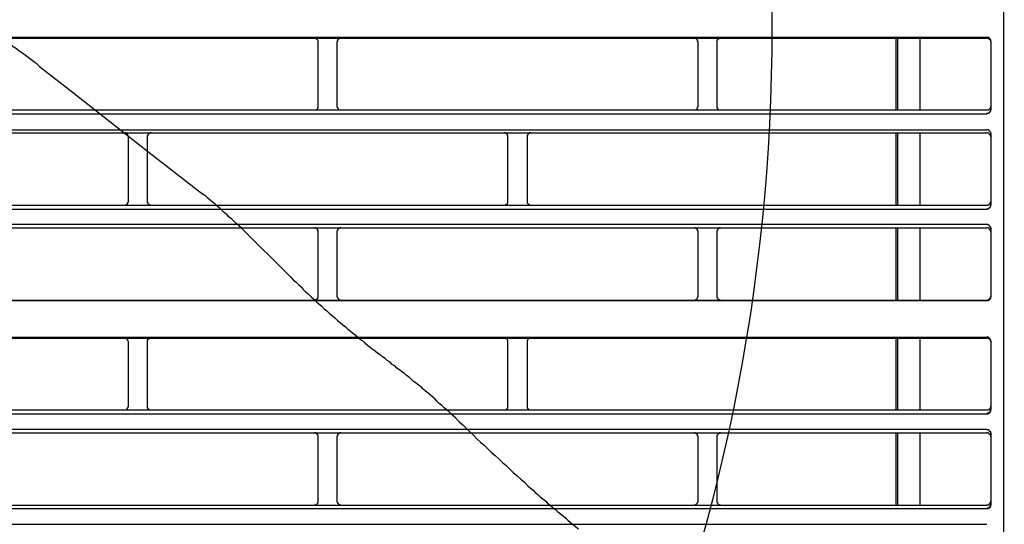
# Model space of a CAD drawing. Header units: millimetres. Extents: x 39871 to 53385, y 51832 to 57813.
# Tile 35 of 88: x 48617 to 48669, y 52478 to 52505. Entities that reach past the tile are written whole.
import ezdxf
from ezdxf import colors
from ezdxf.entities.mleader import LeaderData, LeaderLine
from ezdxf.math import Vec2, Vec3

# ---------------------------------------------------------------- set-up
doc = ezdxf.new("R2010")
doc.units = ezdxf.units.MM
doc.layers.add('AQUAREA', color=7, linetype='Continuous')
doc.layers.add('IS_KAN_OPIS', color=7, linetype='Continuous', lineweight=30)
doc.styles.add('ARIAL', font='ARIALN.TTF')

# ---------------------------------------------------------------- blocks, each defined once
blk = doc.blocks.new('SPLIT')
at = {"layer": 'AQUAREA'}
for points in [[(24879.86, -989.12), (24879.86, -1542.75)], [(24753.93, -1271.15), (24753.58, -1270.8), (24753.16, -1270.52), (24752.81, -1270.24), (24752.46, -1269.96), (24752.04, -1269.68), (24751.69, -1269.4), (24751.27, -1269.12), (24750.92, -1268.84), (24750.5, -1268.56), (24750.15, -1268.28), (24749.73, -1268), (24749.38, -1267.72), (24748.96, -1267.44), (24748.61, -1267.16), (24748.19, -1266.88), (24747.84, -1266.6), (24747.42, -1266.32), (24747.07, -1266.04), (24746.65, -1265.76), (24746.3, -1265.48)], [(24308.59, -1267.3), (24877.69, -1267.3)], [(24308.59, -1267.44), (24877.69, -1267.44)], [(24790.33, -1267.93), (24790.33, -1267.93), (24790.33, -1267.86), (24790.33, -1267.79), (24790.26, -1267.72), (24790.26, -1267.65), (24790.19, -1267.65), (24790.19, -1267.58), (24790.12, -1267.58), (24790.12, -1267.51), (24790.05, -1267.51), (24790.05, -1267.44), (24789.98, -1267.44), (24789.91, -1267.44), (24789.84, -1267.44)], [(24790.33, -1276.33), (24790.33, -1267.93)], [(24793.27, -1267.44), (24793.27, -1267.44), (24793.2, -1267.44), (24793.13, -1267.44), (24793.06, -1267.51), (24792.99, -1267.51), (24792.99, -1267.58), (24792.92, -1267.58), (24792.92, -1267.65), (24792.85, -1267.65), (24792.85, -1267.72), (24792.85, -1267.79), (24792.85, -1267.86), (24792.78, -1267.86), (24792.78, -1267.93)], [(24792.78, -1267.93), (24792.78, -1276.33)], [(24839.96, -1267.93), (24839.96, -1267.93), (24839.96, -1267.86), (24839.89, -1267.86), (24839.89, -1267.79), (24839.89, -1267.72), (24839.89, -1267.65), (24839.82, -1267.65), (24839.82, -1267.58), (24839.75, -1267.58), (24839.75, -1267.51), (24839.68, -1267.51), (24839.61, -1267.44), (24839.54, -1267.44), (24839.47, -1267.44)], [(24839.96, -1276.33), (24839.96, -1267.93)], [(24842.9, -1267.44), (24842.9, -1267.44), (24842.83, -1267.44), (24842.76, -1267.44), (24842.69, -1267.44), (24842.69, -1267.51), (24842.62, -1267.51), (24842.62, -1267.58), (24842.55, -1267.58), (24842.55, -1267.65), (24842.48, -1267.65), (24842.48, -1267.72), (24842.41, -1267.72), (24842.41, -1267.79), (24842.41, -1267.86), (24842.41, -1267.93)], [(24842.41, -1267.93), (24842.41, -1276.33)], [(24865.79, -1267.44), (24865.79, -1276.82)], [(24866, -1267.44), (24866, -1276.82)], [(24868.94, -1267.44), (24868.94, -1276.82)], [(24878.18, -1267.86), (24878.18, -1267.79), (24878.18, -1267.72), (24878.18, -1267.65), (24878.11, -1267.65), (24878.11, -1267.58), (24878.11, -1267.51), (24878.04, -1267.51), (24878.04, -1267.44), (24877.97, -1267.44), (24877.97, -1267.37), (24877.9, -1267.37), (24877.83, -1267.37), (24877.76, -1267.37), (24877.69, -1267.3)], [(24878.18, -1267.93), (24878.18, -1267.93), (24878.18, -1267.86), (24878.18, -1267.79), (24878.18, -1267.72), (24878.11, -1267.72), (24878.11, -1267.65), (24878.04, -1267.65), (24878.04, -1267.58), (24877.97, -1267.58), (24877.97, -1267.51), (24877.9, -1267.51), (24877.9, -1267.44), (24877.83, -1267.44), (24877.76, -1267.44), (24877.69, -1267.44)], [(24878.18, -1267.86), (24878.18, -1276.82)], [(24753.93, -1271.15), (24758.2, -1274.44)], [(24758.2, -1274.44), (24768.63, -1282.7)], [(24308.59, -1276.82), (24877.69, -1276.82)], [(24789.84, -1276.82), (24789.84, -1276.82), (24789.91, -1276.82), (24789.98, -1276.82), (24790.05, -1276.82), (24790.12, -1276.75), (24790.19, -1276.75), (24790.19, -1276.68), (24790.26, -1276.68), (24790.26, -1276.61), (24790.26, -1276.54), (24790.33, -1276.54), (24790.33, -1276.47), (24790.33, -1276.4), (24790.33, -1276.33)], [(24792.78, -1276.33), (24792.78, -1276.4), (24792.78, -1276.47), (24792.85, -1276.47), (24792.85, -1276.54), (24792.85, -1276.61), (24792.92, -1276.61), (24792.92, -1276.68), (24792.99, -1276.75), (24793.06, -1276.75), (24793.06, -1276.82), (24793.13, -1276.82), (24793.2, -1276.82), (24793.27, -1276.82)], [(24839.47, -1276.82), (24839.47, -1276.82), (24839.54, -1276.82), (24839.61, -1276.82), (24839.68, -1276.82), (24839.68, -1276.75), (24839.75, -1276.75), (24839.82, -1276.68), (24839.82, -1276.61), (24839.89, -1276.61), (24839.89, -1276.54), (24839.89, -1276.47), (24839.96, -1276.4), (24839.96, -1276.33)], [(24842.41, -1276.33), (24842.41, -1276.4), (24842.41, -1276.47), (24842.41, -1276.54), (24842.48, -1276.54), (24842.48, -1276.61), (24842.48, -1276.68), (24842.55, -1276.68), (24842.55, -1276.75), (24842.62, -1276.75), (24842.62, -1276.82), (24842.69, -1276.82), (24842.76, -1276.82), (24842.83, -1276.82), (24842.9, -1276.82)], [(24877.69, -1276.82), (24877.69, -1276.82), (24877.76, -1276.82), (24877.83, -1276.82), (24877.9, -1276.82), (24877.97, -1276.82), (24877.97, -1276.75), (24878.04, -1276.75), (24878.04, -1276.68), (24878.11, -1276.68), (24878.11, -1276.61), (24878.11, -1276.54), (24878.18, -1276.54), (24878.18, -1276.47), (24878.18, -1276.4), (24878.18, -1276.33)], [(24877.69, -1277.31), (24877.69, -1277.31), (24877.69, -1277.24), (24877.76, -1277.24), (24877.83, -1277.24), (24877.9, -1277.24), (24877.97, -1277.24), (24877.97, -1277.17), (24878.04, -1277.17), (24878.04, -1277.1), (24878.11, -1277.1), (24878.11, -1277.03), (24878.11, -1276.96), (24878.18, -1276.96), (24878.18, -1276.89), (24878.18, -1276.82), (24878.18, -1276.75)], [(24308.59, -1277.31), (24877.69, -1277.31)], [(24308.59, -1279.41), (24877.69, -1279.41)], [(24878.18, -1279.9), (24878.18, -1279.9), (24878.18, -1279.83), (24878.18, -1279.76), (24878.11, -1279.69), (24878.11, -1279.62), (24878.04, -1279.62), (24878.04, -1279.55), (24877.97, -1279.55), (24877.97, -1279.48), (24877.9, -1279.48), (24877.83, -1279.41), (24877.76, -1279.41), (24877.69, -1279.41)], [(24308.59, -1279.83), (24877.69, -1279.83)], [(24765.55, -1280.32), (24765.55, -1280.32), (24765.55, -1280.25), (24765.48, -1280.25), (24765.48, -1280.18), (24765.48, -1280.11), (24765.48, -1280.04), (24765.41, -1280.04), (24765.41, -1279.97), (24765.34, -1279.97), (24765.34, -1279.9), (24765.27, -1279.9), (24765.2, -1279.9), (24765.2, -1279.83), (24765.13, -1279.83), (24765.06, -1279.83)], [(24765.55, -1288.79), (24765.55, -1280.32)], [(24768.49, -1279.83), (24768.49, -1279.83), (24768.42, -1279.83), (24768.35, -1279.83), (24768.28, -1279.9), (24768.21, -1279.9), (24768.21, -1279.97), (24768.14, -1279.97), (24768.14, -1280.04), (24768.07, -1280.04), (24768.07, -1280.11), (24768.07, -1280.18), (24768, -1280.18), (24768, -1280.25), (24768, -1280.32)], [(24768, -1280.32), (24768, -1288.79)], [(24815.11, -1280.32), (24815.11, -1280.32), (24815.11, -1280.25), (24815.11, -1280.18), (24815.11, -1280.11), (24815.04, -1280.11), (24815.04, -1280.04), (24815.04, -1279.97), (24814.97, -1279.97), (24814.9, -1279.9), (24814.83, -1279.9), (24814.83, -1279.83), (24814.76, -1279.83), (24814.69, -1279.83), (24814.62, -1279.83)], [(24815.11, -1288.79), (24815.11, -1280.32)], [(24818.12, -1279.83), (24818.12, -1279.83), (24818.05, -1279.83), (24817.98, -1279.83), (24817.91, -1279.83), (24817.91, -1279.9), (24817.84, -1279.9), (24817.77, -1279.9), (24817.77, -1279.97), (24817.7, -1279.97), (24817.7, -1280.04), (24817.7, -1280.11), (24817.63, -1280.11), (24817.63, -1280.18), (24817.63, -1280.25), (24817.63, -1280.32)], [(24817.63, -1280.32), (24817.63, -1288.79)], [(24865.79, -1279.83), (24865.79, -1289.28)], [(24866, -1279.83), (24866, -1289.28)], [(24868.94, -1279.83), (24868.94, -1289.28)], [(24878.18, -1280.32), (24878.18, -1280.32), (24878.18, -1280.25), (24878.18, -1280.18), (24878.11, -1280.11), (24878.11, -1280.04), (24878.04, -1280.04), (24878.04, -1279.97), (24877.97, -1279.97), (24877.97, -1279.9), (24877.9, -1279.9), (24877.83, -1279.83), (24877.76, -1279.83), (24877.69, -1279.83)], [(24878.18, -1279.9), (24878.18, -1289.21)], [(24768.63, -1282.7), (24775.28, -1287.81)], [(24765.06, -1289.28), (24765.06, -1289.28), (24765.13, -1289.28), (24765.13, -1289.21), (24765.2, -1289.21), (24765.27, -1289.21), (24765.27, -1289.14), (24765.34, -1289.14), (24765.41, -1289.14), (24765.41, -1289.07), (24765.41, -1289), (24765.48, -1289), (24765.48, -1288.93), (24765.48, -1288.86), (24765.55, -1288.86), (24765.55, -1288.79)], [(24768, -1288.79), (24768, -1288.79), (24768, -1288.86), (24768, -1288.93), (24768.07, -1288.93), (24768.07, -1289), (24768.07, -1289.07), (24768.14, -1289.07), (24768.14, -1289.14), (24768.21, -1289.14), (24768.21, -1289.21), (24768.28, -1289.21), (24768.35, -1289.21), (24768.42, -1289.21), (24768.42, -1289.28), (24768.49, -1289.28)], [(24780.25, -1292.22), (24779.9, -1291.94), (24779.62, -1291.66), (24779.34, -1291.38), (24779.06, -1291.1), (24778.71, -1290.82), (24778.43, -1290.54), (24778.08, -1290.26), (24777.8, -1289.98), (24777.52, -1289.7), (24777.17, -1289.42), (24776.89, -1289.14), (24776.54, -1288.86), (24776.26, -1288.65), (24775.91, -1288.37), (24775.63, -1288.09), (24775.28, -1287.81)], [(24814.62, -1289.28), (24814.62, -1289.28), (24814.69, -1289.28), (24814.76, -1289.28), (24814.76, -1289.21), (24814.83, -1289.21), (24814.9, -1289.21), (24814.9, -1289.14), (24814.97, -1289.14), (24814.97, -1289.07), (24815.04, -1289.07), (24815.04, -1289), (24815.11, -1289), (24815.11, -1288.93), (24815.11, -1288.86), (24815.11, -1288.79)], [(24817.63, -1288.79), (24817.63, -1288.79), (24817.63, -1288.86), (24817.63, -1288.93), (24817.63, -1289), (24817.7, -1289), (24817.7, -1289.07), (24817.77, -1289.07), (24817.77, -1289.14), (24817.84, -1289.14), (24817.84, -1289.21), (24817.91, -1289.21), (24817.98, -1289.21), (24817.98, -1289.28), (24818.05, -1289.28), (24818.12, -1289.28)], [(24877.69, -1289.28), (24877.69, -1289.28), (24877.76, -1289.28), (24877.83, -1289.21), (24877.9, -1289.21), (24877.97, -1289.21), (24877.97, -1289.14), (24878.04, -1289.14), (24878.04, -1289.07), (24878.11, -1289.07), (24878.11, -1289), (24878.11, -1288.93), (24878.18, -1288.93), (24878.18, -1288.86), (24878.18, -1288.79)], [(24308.59, -1289.28), (24877.69, -1289.28)], [(24308.59, -1289.77), (24877.69, -1289.77)], [(24877.69, -1289.77), (24877.69, -1289.77), (24877.76, -1289.77), (24877.76, -1289.7), (24877.83, -1289.7), (24877.9, -1289.7), (24877.97, -1289.7), (24877.97, -1289.63), (24878.04, -1289.63), (24878.04, -1289.56), (24878.11, -1289.56), (24878.11, -1289.49), (24878.11, -1289.42), (24878.18, -1289.42), (24878.18, -1289.35), (24878.18, -1289.28)], [(24308.59, -1291.73), (24877.69, -1291.73)], [(24308.59, -1292.22), (24877.69, -1292.22)], [(24780.25, -1292.22), (24786.76, -1298.66)], [(24790.33, -1292.71), (24790.33, -1292.71), (24790.33, -1292.64), (24790.33, -1292.57), (24790.26, -1292.57), (24790.26, -1292.5), (24790.26, -1292.43), (24790.19, -1292.43), (24790.19, -1292.36), (24790.12, -1292.36), (24790.12, -1292.29), (24790.05, -1292.29), (24789.98, -1292.29), (24789.98, -1292.22), (24789.91, -1292.22), (24789.84, -1292.22)], [(24793.27, -1292.22), (24793.27, -1292.22), (24793.2, -1292.22), (24793.13, -1292.22), (24793.13, -1292.29), (24793.06, -1292.29), (24792.99, -1292.29), (24792.99, -1292.36), (24792.92, -1292.36), (24792.92, -1292.43), (24792.85, -1292.5), (24792.85, -1292.57), (24792.85, -1292.64), (24792.78, -1292.64), (24792.78, -1292.71)], [(24839.96, -1292.71), (24839.96, -1292.71), (24839.96, -1292.64), (24839.89, -1292.64), (24839.89, -1292.57), (24839.89, -1292.5), (24839.82, -1292.43), (24839.82, -1292.36), (24839.75, -1292.36), (24839.75, -1292.29), (24839.68, -1292.29), (24839.61, -1292.29), (24839.61, -1292.22), (24839.54, -1292.22), (24839.47, -1292.22)], [(24842.9, -1292.22), (24842.9, -1292.22), (24842.83, -1292.22), (24842.76, -1292.22), (24842.76, -1292.29), (24842.69, -1292.29), (24842.62, -1292.29), (24842.62, -1292.36), (24842.55, -1292.36), (24842.55, -1292.43), (24842.48, -1292.43), (24842.48, -1292.5), (24842.48, -1292.57), (24842.41, -1292.57), (24842.41, -1292.64), (24842.41, -1292.71)], [(24865.79, -1292.22), (24865.79, -1301.67)], [(24866, -1292.22), (24866, -1301.67)], [(24868.94, -1292.22), (24868.94, -1301.67)], [(24878.18, -1292.29), (24878.18, -1292.29), (24878.18, -1292.22), (24878.18, -1292.15), (24878.11, -1292.15), (24878.11, -1292.08), (24878.11, -1292.01), (24878.04, -1292.01), (24878.04, -1291.94), (24877.97, -1291.94), (24877.97, -1291.87), (24877.9, -1291.87), (24877.83, -1291.87), (24877.83, -1291.8), (24877.76, -1291.8), (24877.69, -1291.8)], [(24878.18, -1292.29), (24878.18, -1292.29), (24878.18, -1292.22), (24878.18, -1292.15), (24878.11, -1292.15), (24878.11, -1292.08), (24878.11, -1292.01), (24878.04, -1292.01), (24878.04, -1291.94), (24877.97, -1291.94), (24877.97, -1291.87), (24877.9, -1291.87), (24877.83, -1291.87), (24877.83, -1291.8), (24877.76, -1291.8), (24877.69, -1291.8)], [(24878.18, -1292.71), (24878.18, -1292.71), (24878.18, -1292.64), (24878.18, -1292.57), (24878.11, -1292.57), (24878.11, -1292.5), (24878.11, -1292.43), (24878.04, -1292.43), (24878.04, -1292.36), (24877.97, -1292.36), (24877.97, -1292.29), (24877.9, -1292.29), (24877.83, -1292.29), (24877.83, -1292.22), (24877.76, -1292.22), (24877.69, -1292.22)], [(24878.18, -1292.22), (24878.18, -1301.25)], [(24790.33, -1301.18), (24790.33, -1292.71)], [(24792.78, -1292.71), (24792.78, -1301.18)], [(24839.96, -1301.18), (24839.96, -1292.71)], [(24842.41, -1292.71), (24842.41, -1301.18)], [(24786.76, -1298.66), (24787.04, -1299.01), (24787.39, -1299.29), (24787.74, -1299.64), (24788.09, -1299.92), (24788.37, -1300.27), (24788.72, -1300.62), (24789.07, -1300.9), (24789.42, -1301.25), (24789.77, -1301.53), (24790.12, -1301.88), (24790.4, -1302.16), (24790.75, -1302.44), (24791.1, -1302.79), (24791.45, -1303.07), (24791.8, -1303.42), (24792.15, -1303.7), (24792.5, -1303.98), (24792.85, -1304.33), (24793.2, -1304.61), (24793.55, -1304.89)], [(24308.59, -1301.67), (24877.69, -1301.67)], [(24789.84, -1301.67), (24789.84, -1301.67), (24789.91, -1301.67), (24789.98, -1301.67), (24789.98, -1301.6), (24790.05, -1301.6), (24790.12, -1301.6), (24790.12, -1301.53), (24790.19, -1301.53), (24790.19, -1301.46), (24790.26, -1301.46), (24790.26, -1301.39), (24790.26, -1301.32), (24790.33, -1301.32), (24790.33, -1301.25), (24790.33, -1301.18)], [(24792.78, -1301.18), (24792.78, -1301.18), (24792.78, -1301.25), (24792.85, -1301.25), (24792.85, -1301.32), (24792.85, -1301.39), (24792.92, -1301.46), (24792.92, -1301.53), (24792.99, -1301.53), (24792.99, -1301.6), (24793.06, -1301.6), (24793.13, -1301.6), (24793.13, -1301.67), (24793.2, -1301.67), (24793.27, -1301.67)], [(24839.47, -1301.67), (24839.47, -1301.67), (24839.54, -1301.67), (24839.61, -1301.67), (24839.61, -1301.6), (24839.68, -1301.6), (24839.75, -1301.6), (24839.75, -1301.53), (24839.82, -1301.53), (24839.82, -1301.46), (24839.89, -1301.39), (24839.89, -1301.32), (24839.89, -1301.25), (24839.96, -1301.25), (24839.96, -1301.18)], [(24842.41, -1301.18), (24842.41, -1301.18), (24842.41, -1301.25), (24842.41, -1301.32), (24842.48, -1301.32), (24842.48, -1301.39), (24842.48, -1301.46), (24842.55, -1301.46), (24842.55, -1301.53), (24842.62, -1301.53), (24842.62, -1301.6), (24842.69, -1301.6), (24842.76, -1301.6), (24842.76, -1301.67), (24842.83, -1301.67), (24842.9, -1301.67)], [(24877.69, -1301.67), (24877.69, -1301.67), (24877.76, -1301.67), (24877.83, -1301.67), (24877.83, -1301.6), (24877.9, -1301.6), (24877.97, -1301.6), (24877.97, -1301.53), (24878.04, -1301.53), (24878.04, -1301.46), (24878.11, -1301.46), (24878.11, -1301.39), (24878.11, -1301.32), (24878.18, -1301.32), (24878.18, -1301.25), (24878.18, -1301.18)], [(24877.69, -1301.74), (24877.69, -1301.74), (24877.76, -1301.74), (24877.83, -1301.74), (24877.9, -1301.74), (24877.9, -1301.67), (24877.97, -1301.67), (24878.04, -1301.6), (24878.11, -1301.53), (24878.11, -1301.46), (24878.18, -1301.46), (24878.18, -1301.39), (24878.18, -1301.32), (24878.18, -1301.25)], [(24308.59, -1301.74), (24877.69, -1301.74)], [(24793.55, -1304.89), (24793.9, -1305.17), (24794.18, -1305.45), (24794.53, -1305.73), (24794.81, -1305.94), (24795.16, -1306.22), (24795.51, -1306.5), (24795.79, -1306.78), (24796.14, -1306.99), (24796.42, -1307.27), (24796.77, -1307.55), (24797.12, -1307.83), (24797.4, -1308.04), (24797.75, -1308.32), (24798.1, -1308.6), (24798.45, -1308.81), (24798.73, -1309.09)], [(24308.59, -1306.5), (24877.69, -1306.5)], [(24308.59, -1306.64), (24877.69, -1306.64)], [(24765.55, -1307.13), (24765.55, -1307.13), (24765.55, -1307.06), (24765.48, -1306.99), (24765.48, -1306.92), (24765.48, -1306.85), (24765.41, -1306.85), (24765.41, -1306.78), (24765.34, -1306.78), (24765.34, -1306.71), (24765.27, -1306.71), (24765.27, -1306.64), (24765.2, -1306.64), (24765.13, -1306.64), (24765.06, -1306.64)], [(24768.49, -1306.64), (24768.49, -1306.64), (24768.42, -1306.64), (24768.35, -1306.64), (24768.28, -1306.64), (24768.28, -1306.71), (24768.21, -1306.71), (24768.14, -1306.71), (24768.14, -1306.78), (24768.07, -1306.78), (24768.07, -1306.85), (24768.07, -1306.92), (24768, -1306.92), (24768, -1306.99), (24768, -1307.06), (24768, -1307.13)], [(24815.11, -1307.13), (24815.11, -1307.13), (24815.11, -1307.06), (24815.11, -1306.99), (24815.11, -1306.92), (24815.04, -1306.92), (24815.04, -1306.85), (24815.04, -1306.78), (24814.97, -1306.78), (24814.97, -1306.71), (24814.9, -1306.71), (24814.83, -1306.64), (24814.76, -1306.64), (24814.69, -1306.64), (24814.62, -1306.64)], [(24818.12, -1306.64), (24818.12, -1306.64), (24818.05, -1306.64), (24817.98, -1306.64), (24817.91, -1306.64), (24817.84, -1306.71), (24817.77, -1306.71), (24817.77, -1306.78), (24817.7, -1306.78), (24817.7, -1306.85), (24817.63, -1306.92), (24817.63, -1306.99), (24817.63, -1307.06), (24817.63, -1307.13)], [(24865.79, -1306.64), (24865.79, -1316.02)], [(24866, -1306.64), (24866, -1316.02)], [(24868.94, -1306.64), (24868.94, -1316.02)], [(24878.18, -1306.99), (24878.18, -1306.99), (24878.18, -1306.92), (24878.18, -1306.85), (24878.11, -1306.85), (24878.11, -1306.78), (24878.11, -1306.71), (24878.04, -1306.71), (24878.04, -1306.64), (24877.97, -1306.64), (24877.97, -1306.57), (24877.9, -1306.57), (24877.83, -1306.57), (24877.83, -1306.5), (24877.76, -1306.5), (24877.69, -1306.5)], [(24878.18, -1307.13), (24878.18, -1307.13), (24878.18, -1307.06), (24878.18, -1306.99), (24878.18, -1306.92), (24878.11, -1306.92), (24878.11, -1306.85), (24878.11, -1306.78), (24878.04, -1306.78), (24878.04, -1306.71), (24877.97, -1306.71), (24877.9, -1306.71), (24877.9, -1306.64), (24877.83, -1306.64), (24877.76, -1306.64), (24877.69, -1306.64)], [(24765.55, -1315.53), (24765.55, -1307.13)], [(24768, -1307.13), (24768, -1315.53)], [(24815.11, -1315.53), (24815.11, -1307.13)], [(24817.63, -1307.13), (24817.63, -1315.53)], [(24878.18, -1306.99), (24878.18, -1315.95)], [(24804.05, -1313.29), (24803.77, -1313.01), (24803.42, -1312.8), (24803.14, -1312.52), (24802.79, -1312.31), (24802.51, -1312.03), (24802.23, -1311.75), (24801.88, -1311.54), (24801.6, -1311.26), (24801.25, -1311.05), (24800.97, -1310.77), (24800.62, -1310.56), (24800.34, -1310.28), (24799.99, -1310.07), (24799.71, -1309.79), (24799.36, -1309.58), (24799.08, -1309.3), (24798.73, -1309.09)], [(24808.25, -1317.07), (24807.97, -1316.79), (24807.69, -1316.51), (24807.41, -1316.23), (24807.06, -1315.95), (24806.78, -1315.74), (24806.5, -1315.46), (24806.15, -1315.18), (24805.87, -1314.9), (24805.59, -1314.62), (24805.31, -1314.34), (24804.96, -1314.06), (24804.68, -1313.85), (24804.33, -1313.57), (24804.05, -1313.29)], [(24765.06, -1316.02), (24765.06, -1316.02), (24765.13, -1316.02), (24765.2, -1316.02), (24765.27, -1316.02), (24765.27, -1315.95), (24765.34, -1315.95), (24765.34, -1315.88), (24765.41, -1315.88), (24765.41, -1315.81), (24765.48, -1315.81), (24765.48, -1315.74), (24765.48, -1315.67), (24765.55, -1315.6), (24765.55, -1315.53)], [(24768, -1315.53), (24768, -1315.53), (24768, -1315.6), (24768, -1315.67), (24768, -1315.74), (24768.07, -1315.74), (24768.07, -1315.81), (24768.07, -1315.88), (24768.14, -1315.88), (24768.14, -1315.95), (24768.21, -1315.95), (24768.28, -1315.95), (24768.28, -1316.02), (24768.35, -1316.02), (24768.42, -1316.02), (24768.49, -1316.02)], [(24814.62, -1316.02), (24814.62, -1316.02), (24814.69, -1316.02), (24814.76, -1316.02), (24814.83, -1316.02), (24814.9, -1315.95), (24814.97, -1315.95), (24814.97, -1315.88), (24815.04, -1315.88), (24815.04, -1315.81), (24815.11, -1315.74), (24815.11, -1315.67), (24815.11, -1315.6), (24815.11, -1315.53)], [(24817.63, -1315.53), (24817.63, -1315.53), (24817.63, -1315.6), (24817.63, -1315.67), (24817.63, -1315.74), (24817.63, -1315.81), (24817.7, -1315.81), (24817.7, -1315.88), (24817.77, -1315.88), (24817.77, -1315.95), (24817.84, -1315.95), (24817.91, -1316.02), (24817.98, -1316.02), (24818.05, -1316.02), (24818.12, -1316.02)], [(24877.69, -1316.02), (24877.69, -1316.02), (24877.76, -1316.02), (24877.83, -1316.02), (24877.9, -1316.02), (24877.9, -1315.95), (24877.97, -1315.95), (24878.04, -1315.95), (24878.04, -1315.88), (24878.11, -1315.88), (24878.11, -1315.81), (24878.11, -1315.74), (24878.18, -1315.74), (24878.18, -1315.67), (24878.18, -1315.6), (24878.18, -1315.53)], [(24308.59, -1316.02), (24877.69, -1316.02)], [(24308.59, -1316.51), (24877.69, -1316.51)], [(24808.25, -1317.07), (24808.74, -1317.56), (24809.23, -1317.98), (24809.65, -1318.4), (24810.14, -1318.89), (24810.63, -1319.31), (24811.05, -1319.8), (24811.54, -1320.22), (24812.03, -1320.64), (24812.52, -1321.13), (24812.94, -1321.55), (24813.43, -1321.97), (24813.92, -1322.39), (24814.41, -1322.88), (24814.9, -1323.3), (24815.32, -1323.72), (24815.81, -1324.21), (24816.3, -1324.63), (24816.79, -1325.05), (24817.28, -1325.47), (24817.7, -1325.96)], [(24877.69, -1316.44), (24877.69, -1316.44), (24877.76, -1316.44), (24877.83, -1316.44), (24877.9, -1316.44), (24877.9, -1316.37), (24877.97, -1316.37), (24878.04, -1316.37), (24878.04, -1316.3), (24878.11, -1316.3), (24878.11, -1316.23), (24878.11, -1316.16), (24878.18, -1316.16), (24878.18, -1316.09), (24878.18, -1316.02), (24878.18, -1315.95)], [(24877.69, -1316.51), (24877.69, -1316.51), (24877.76, -1316.51), (24877.83, -1316.51), (24877.9, -1316.51), (24877.9, -1316.44), (24877.97, -1316.44), (24878.04, -1316.37), (24878.11, -1316.37), (24878.11, -1316.3), (24878.11, -1316.23), (24878.18, -1316.23), (24878.18, -1316.16), (24878.18, -1316.09), (24878.18, -1316.02)], [(24308.59, -1318.54), (24877.69, -1318.54)], [(24308.59, -1319.03), (24877.69, -1319.03)], [(24790.33, -1319.52), (24790.33, -1319.52), (24790.33, -1319.45), (24790.33, -1319.38), (24790.26, -1319.31), (24790.26, -1319.24), (24790.19, -1319.24), (24790.19, -1319.17), (24790.12, -1319.17), (24790.12, -1319.1), (24790.05, -1319.1), (24790.05, -1319.03), (24789.98, -1319.03), (24789.91, -1319.03), (24789.84, -1319.03)], [(24790.33, -1327.92), (24790.33, -1319.52)], [(24793.27, -1319.03), (24793.27, -1319.03), (24793.2, -1319.03), (24793.13, -1319.03), (24793.06, -1319.1), (24792.99, -1319.1), (24792.99, -1319.17), (24792.92, -1319.17), (24792.92, -1319.24), (24792.85, -1319.24), (24792.85, -1319.31), (24792.85, -1319.38), (24792.85, -1319.45), (24792.78, -1319.45), (24792.78, -1319.52)], [(24792.78, -1319.52), (24792.78, -1327.92)], [(24839.96, -1319.52), (24839.96, -1319.52), (24839.96, -1319.45), (24839.89, -1319.45), (24839.89, -1319.38), (24839.89, -1319.31), (24839.89, -1319.24), (24839.82, -1319.24), (24839.82, -1319.17), (24839.75, -1319.17), (24839.75, -1319.1), (24839.68, -1319.1), (24839.61, -1319.03), (24839.54, -1319.03), (24839.47, -1319.03)], [(24839.96, -1327.92), (24839.96, -1319.52)], [(24842.9, -1319.03), (24842.9, -1319.03), (24842.83, -1319.03), (24842.76, -1319.03), (24842.69, -1319.03), (24842.69, -1319.1), (24842.62, -1319.1), (24842.62, -1319.17), (24842.55, -1319.17), (24842.55, -1319.24), (24842.48, -1319.24), (24842.48, -1319.31), (24842.41, -1319.31), (24842.41, -1319.38), (24842.41, -1319.45), (24842.41, -1319.52)], [(24842.41, -1319.52), (24842.41, -1327.92)], [(24865.79, -1319.03), (24865.79, -1328.48)], [(24866, -1319.03), (24866, -1328.48)], [(24868.94, -1319.03), (24868.94, -1328.48)], [(24878.18, -1319.1), (24878.18, -1319.1), (24878.18, -1319.03), (24878.18, -1318.96), (24878.18, -1318.89), (24878.11, -1318.89), (24878.11, -1318.82), (24878.04, -1318.82), (24878.04, -1318.75), (24877.97, -1318.75), (24877.97, -1318.68), (24877.9, -1318.68), (24877.9, -1318.61), (24877.83, -1318.61), (24877.76, -1318.61), (24877.69, -1318.61)], [(24878.18, -1319.1), (24878.18, -1319.1), (24878.18, -1319.03), (24878.18, -1318.96), (24878.18, -1318.89), (24878.11, -1318.89), (24878.11, -1318.82), (24878.04, -1318.82), (24878.04, -1318.75), (24877.97, -1318.75), (24877.97, -1318.68), (24877.9, -1318.68), (24877.9, -1318.61), (24877.83, -1318.61), (24877.76, -1318.61), (24877.69, -1318.61)], [(24878.18, -1319.52), (24878.18, -1319.52), (24878.18, -1319.45), (24878.18, -1319.38), (24878.18, -1319.31), (24878.11, -1319.31), (24878.11, -1319.24), (24878.04, -1319.24), (24878.04, -1319.17), (24877.97, -1319.17), (24877.97, -1319.1), (24877.9, -1319.1), (24877.9, -1319.03), (24877.83, -1319.03), (24877.76, -1319.03), (24877.69, -1319.03)], [(24878.18, -1319.03), (24878.18, -1328.48)], [(24878.18, -1319.1), (24878.18, -1328.34)], [(24817.7, -1325.96), (24818.05, -1326.24), (24818.4, -1326.52), (24818.68, -1326.8), (24819.03, -1327.08), (24819.31, -1327.36), (24819.66, -1327.64), (24820.01, -1327.92), (24820.29, -1328.2), (24820.64, -1328.48), (24820.99, -1328.76), (24821.34, -1329.04), (24821.62, -1329.32), (24821.97, -1329.6), (24822.32, -1329.88), (24822.67, -1330.16), (24822.95, -1330.44), (24823.3, -1330.72), (24823.65, -1331), (24824, -1331.28), (24824.35, -1331.56)], [(24308.59, -1328.48), (24877.69, -1328.48)], [(24789.84, -1328.48), (24789.84, -1328.48), (24789.84, -1328.41), (24789.91, -1328.41), (24789.98, -1328.41), (24790.05, -1328.41), (24790.12, -1328.34), (24790.19, -1328.34), (24790.19, -1328.27), (24790.26, -1328.27), (24790.26, -1328.2), (24790.26, -1328.13), (24790.33, -1328.13), (24790.33, -1328.06), (24790.33, -1327.99), (24790.33, -1327.92)], [(24792.78, -1327.92), (24792.78, -1327.99), (24792.78, -1328.06), (24792.85, -1328.06), (24792.85, -1328.13), (24792.85, -1328.2), (24792.92, -1328.2), (24792.92, -1328.27), (24792.99, -1328.34), (24793.06, -1328.34), (24793.06, -1328.41), (24793.13, -1328.41), (24793.2, -1328.41), (24793.27, -1328.41), (24793.27, -1328.48)], [(24839.47, -1328.48), (24839.47, -1328.48), (24839.47, -1328.41), (24839.54, -1328.41), (24839.61, -1328.41), (24839.68, -1328.41), (24839.68, -1328.34), (24839.75, -1328.34), (24839.82, -1328.27), (24839.82, -1328.2), (24839.89, -1328.2), (24839.89, -1328.13), (24839.89, -1328.06), (24839.96, -1328.06), (24839.96, -1327.99), (24839.96, -1327.92)], [(24842.41, -1327.92), (24842.41, -1327.99), (24842.41, -1328.06), (24842.41, -1328.13), (24842.48, -1328.13), (24842.48, -1328.2), (24842.48, -1328.27), (24842.55, -1328.27), (24842.55, -1328.34), (24842.62, -1328.34), (24842.62, -1328.41), (24842.69, -1328.41), (24842.76, -1328.41), (24842.83, -1328.41), (24842.9, -1328.41), (24842.9, -1328.48)], [(24877.69, -1328.48), (24877.69, -1328.48), (24877.69, -1328.41), (24877.76, -1328.41), (24877.83, -1328.41), (24877.9, -1328.41), (24877.97, -1328.41), (24877.97, -1328.34), (24878.04, -1328.34), (24878.04, -1328.27), (24878.11, -1328.27), (24878.11, -1328.2), (24878.11, -1328.13), (24878.18, -1328.13), (24878.18, -1328.06), (24878.18, -1327.99), (24878.18, -1327.92)], [(24877.69, -1328.9), (24877.69, -1328.9), (24877.76, -1328.83), (24877.83, -1328.83), (24877.9, -1328.83), (24877.97, -1328.83), (24877.97, -1328.76), (24878.04, -1328.76), (24878.04, -1328.69), (24878.11, -1328.69), (24878.11, -1328.62), (24878.11, -1328.55), (24878.18, -1328.55), (24878.18, -1328.48), (24878.18, -1328.41), (24878.18, -1328.34)], [(24877.69, -1328.9), (24877.69, -1328.9), (24877.76, -1328.9), (24877.83, -1328.9), (24877.9, -1328.9), (24877.97, -1328.83), (24878.04, -1328.83), (24878.04, -1328.76), (24878.11, -1328.76), (24878.11, -1328.69), (24878.11, -1328.62), (24878.18, -1328.62), (24878.18, -1328.55), (24878.18, -1328.48), (24878.18, -1328.41)], [(24308.59, -1328.9), (24877.69, -1328.9)], [(24308.59, -1330.93), (24877.69, -1330.93)]]:
    blk.add_lwpolyline(points, dxfattribs=at)
blk.add_open_spline([(24849.6, -1265.94), (24849.6, -1128.96), (24738.55, -1017.91), (24601.57, -1017.91), (24464.58, -1017.91), (24353.54, -1128.96), (24353.54, -1265.94), (24353.54, -1402.93), (24464.58, -1513.97), (24601.57, -1513.97), (24738.55, -1513.97), (24849.6, -1402.93), (24849.6, -1265.94)], degree=3, knots=[0, 0, 0, 0, 1, 1, 1, 2, 2, 2, 3, 3, 3, 4, 4, 4, 4], dxfattribs=at)
blk = doc.blocks.new('_None')

msp = doc.modelspace()

# ---------------------------------------------------------------- block references
at = {"lineweight": 13, "xscale": 0.4, "yscale": 0.4, "zscale": 0.4}
msp.add_blockref('SPLIT', (38716.626, 53010.774), dxfattribs=at)

# ---------------------------------------------------------------- leaders
at = {"layer": 'IS_KAN_OPIS', "color": 212}
ml = msp.add_multileader_mtext('Standard', dxfattribs=at)
ml.set_content('\\pxql;{\\C256;Układ pompowy - \\A1;obieg ogrzewania\\Pgrzejnikowego 55/45%%DC; 35kPa; 11,3kW; 917,53kg/h\\P\\C1;Pompa  1~230V; 0,2kW}', color=212, style='ARIAL')
ml.set_leader_properties(color=212)
ml.set_arrow_properties(name='NONE')
ml.build(insert=Vec2(0, 0))
ml.multileader.update_dxf_attribs({"text_left_attachment_type": 6, "text_right_attachment_type": 6, "dogleg_length": 5, "arrow_head_size": 3})
ctx = ml.context
ctx.base_point, ctx.char_height, ctx.arrow_head_size, ctx.landing_gap_size, ctx.plane_origin = Vec3(45306.642, 52379.527), 30, 3, 1, Vec3(43632.71, 52295.388)
ctx.left_attachment, ctx.right_attachment = 6, 6
notes = []
notes.append((ctx, [(0, (1, 1, 0), (45301.642, 52379.527), (1, 0), 5, [(0, [(45125.376, 52771.048)], 0, [])])]))
ctx.mtext.insert, ctx.mtext.width, ctx.mtext.flow_direction = Vec3(45307.642, 52417.856), 8077.03979, 5
for ctx, leaders in notes:
    for number, flags, end, landing, length, lines in leaders:
        leader = LeaderData()
        leader.index, (leader.has_last_leader_line, leader.has_dogleg_vector, leader.attachment_direction) = number, flags
        leader.last_leader_point, leader.dogleg_vector, leader.dogleg_length = Vec3(end), Vec3(landing), length
        for number, points, colour, breaks in lines:
            line = LeaderLine()
            line.index, line.vertices, line.color, line.breaks = number, Vec3.list(points), colors.encode_raw_color(colour), breaks
            leader.lines.append(line)
        ctx.leaders.append(leader)

doc.saveas('drawing.dxf')
